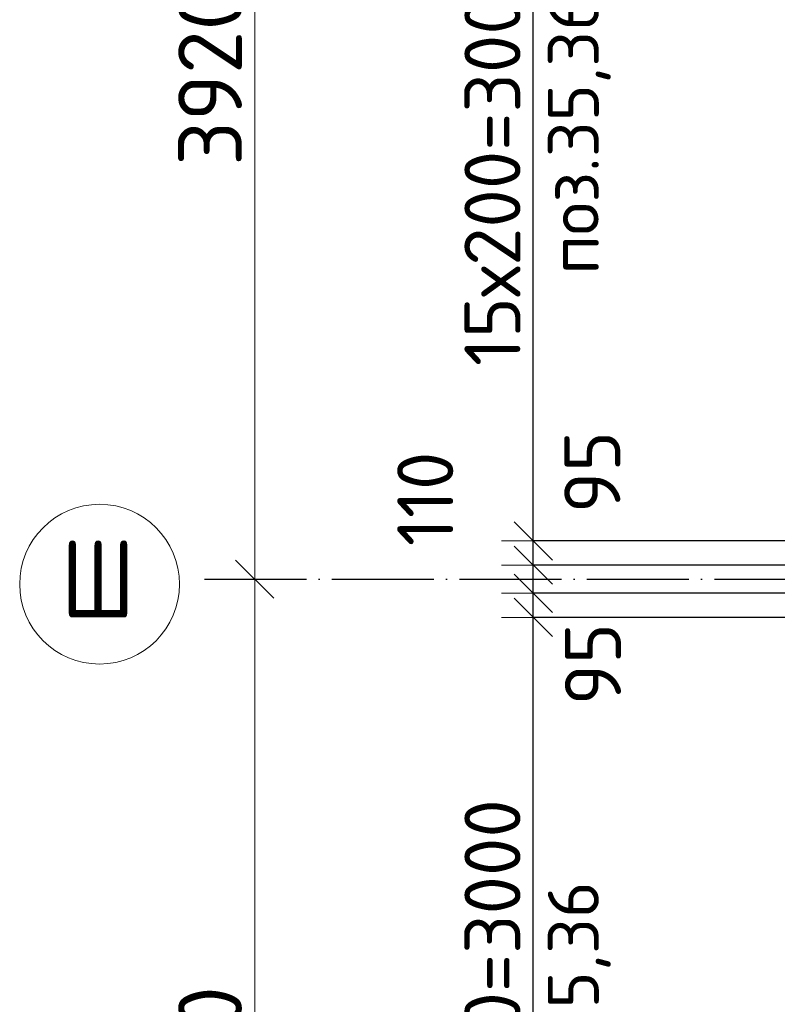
# Model space of a CAD drawing. Header units: millimetres. Extents: x -3725 to 93325, y -74170 to 82591.
# Tile 44 of 140: x 56205 to 59177, y 25593 to 29455. Entities that reach past the tile are written whole.
import ezdxf

# ---------------------------------------------------------------- set-up
doc = ezdxf.new("R2010")
doc.units = ezdxf.units.MM
doc.header["$PDMODE"] = 65
for name, pattern in [('______11', [500, 400, -50, 0, -50]), ('______3', [500, 400, -100]), ('______5', [1100, 800, -100, 100, -100])]:
    doc.linetypes.add(name, pattern=pattern)
for name, color, linetype, lineweight in [('Standard', 7, 'Continuous', 25), ('Балка_ общее', 7, '______3', 13), ('Размерная линия_ общее', 7, 'Continuous', 13)]:
    doc.layers.add(name, color=color, linetype=linetype, lineweight=lineweight)
doc.layers.add('Осевая линия_ общее', color=7, linetype='______5', lineweight=13, true_color=0xa0a0a0)
doc.styles.add('ISOCPEUR', font='ISOCPEUR')
doc.dimstyles.new('DIMSTYLE_3', dxfattribs={"dimtxt": 220, "dimasz": 250, "dimexe": 0, "dimexo": 0, "dimgap": 110, "dimtad": 2, "dimdec": 0, "dimrnd": 5, "dimzin": 12, "dimdsep": 46, "dimtxsty": 'ISOCPEUR', "dimblk1": 'ALL_ML_STRICH', "dimblk2": 'ALL_ML_STRICH', "dimsah": 1, "dimcen": 0, "dimclrd": 7, "dimclre": 256, "dimclrt": 7, "dimadec": 0, "dimazin": 0, "dimtfac": 1, "dimtdec": 0, "dimtix": 1, "dimtmove": 2, "dimatfit": 3, "dimfxl": 0, "dimtzin": 0, "dimlwd": 0, "dimlwe": -3, "dimarcsym": 0})
doc.dimstyles.new('DIMSTYLE_5', dxfattribs={"dimtxt": 220, "dimasz": 250, "dimexe": 0, "dimexo": 0, "dimgap": 110, "dimtad": 2, "dimdec": 0, "dimrnd": 5, "dimzin": 12, "dimdsep": 46, "dimtxsty": 'ISOCPEUR', "dimblk1": 'ALL_ML_STRICH', "dimblk2": 'ALL_ML_STRICH', "dimsah": 1, "dimcen": 0, "dimclrd": 7, "dimclre": 256, "dimclrt": 7, "dimadec": 0, "dimazin": 0, "dimtfac": 1, "dimtdec": 0, "dimtix": 1, "dimtmove": 2, "dimatfit": 3, "dimfxl": 0, "dimtvp": 1.2, "dimtzin": 0, "dimlwd": 0, "dimlwe": -3, "dimarcsym": 0})
doc.dimstyles.new('DIMSTYLE_7', dxfattribs={"dimtxt": 250, "dimasz": 250, "dimexe": 0, "dimexo": 0, "dimgap": 125, "dimtad": 2, "dimdec": 0, "dimrnd": 5, "dimzin": 12, "dimdsep": 46, "dimtxsty": 'ISOCPEUR', "dimblk1": 'ALL_ML_STRICH', "dimblk2": 'ALL_ML_STRICH', "dimsah": 1, "dimcen": 0, "dimclrd": 7, "dimclre": 256, "dimclrt": 7, "dimadec": 0, "dimazin": 0, "dimtfac": 1, "dimtdec": 0, "dimtix": 1, "dimtmove": 2, "dimatfit": 3, "dimfxl": 0, "dimtzin": 0, "dimlwd": 0, "dimlwe": -3, "dimarcsym": 0})
doc.dimstyles.new('DIMSTYLE_9', dxfattribs={"dimtxt": 220, "dimasz": 250, "dimexe": 0, "dimexo": 0, "dimgap": 110, "dimtad": 0, "dimdec": 0, "dimrnd": 5, "dimzin": 12, "dimdsep": 46, "dimtxsty": 'ISOCPEUR', "dimblk1": 'ALL_ML_STRICH', "dimblk2": 'ALL_ML_STRICH', "dimsah": 1, "dimcen": 0, "dimclrd": 7, "dimclre": 256, "dimclrt": 7, "dimadec": 0, "dimazin": 0, "dimtfac": 1, "dimtdec": 0, "dimtix": 1, "dimtmove": 2, "dimatfit": 3, "dimfxl": 0, "dimtvp": 1.2, "dimtzin": 0, "dimlwd": 0, "dimlwe": -3, "dimarcsym": 0})

# ---------------------------------------------------------------- blocks, each defined once
blk = doc.blocks.new('ALL_ML_STRICH')
at = {"color": 0, "linetype": 'ByBlock', "lineweight": -2}
for p, q in [((0, -0.5), (0, 0.5)), ((-0.3, -0.3), (0.3, 0.3)), ((-1, 0), (0.5, 0))]:
    blk.add_line(p, q, dxfattribs=at)
blk = doc.blocks.new('*D323')
at = {"layer": 'DEFPOINTS', "color": 7, "linetype": 'Continuous', "lineweight": 13, "transparency": 33554687}
for p in [(57166.9, 27260), (57126.9, 23340), (59425.8, 23340)]:
    blk.add_point(p, dxfattribs=at)
at = {"layer": 'Балка_ общее', "color": 251, "linetype": 'Continuous', "lineweight": -2, "true_color": 0x656565, "transparency": 33554687}
for p, q in [((57176.9, 27260), (57126.9, 27260)), ((59415.8, 23340), (57126.9, 23340))]:
    blk.add_line(p, q, dxfattribs=at)
at = {"layer": 'Балка_ общее', "color": 7, "linetype": 'Continuous', "lineweight": -2, "transparency": 33554687}
blk.add_line((57126.9, 23340), (57126.9, 27260), dxfattribs=at)
at = {"layer": 'Балка_ общее', "color": 7, "linetype": 'Continuous', "lineweight": 13, "transparency": 33554687, "xscale": 250, "yscale": 250, "zscale": 250}
for p, rotation in [((57126.9, 27260), 90), ((57126.9, 23340), 270)]:
    blk.add_blockref('ALL_ML_STRICH', p, dxfattribs=dict(at, rotation=rotation))
at = {"layer": 'Балка_ общее', "color": 7, "linetype": 'Continuous', "lineweight": 13, "transparency": 33554687, "insert": (56951.9, 25312.5), "char_height": 250, "width": 1000, "attachment_point": 5, "rotation": 90, "style": 'ISOCPEUR'}
blk.add_mtext('\\A1;{3920}', dxfattribs=at)
blk = doc.blocks.new('*D324')
at = {"layer": 'DEFPOINTS', "color": 7, "linetype": 'Continuous', "lineweight": 13, "transparency": 33554687}
for p in [(59293.5, 31180), (57126.9, 27260), (57166.9, 27260)]:
    blk.add_point(p, dxfattribs=at)
at = {"layer": 'Балка_ общее', "color": 251, "linetype": 'Continuous', "lineweight": -2, "true_color": 0x656565, "transparency": 33554687}
for p, q in [((59283.5, 31180), (57126.9, 31180)), ((57176.9, 27260), (57126.9, 27260))]:
    blk.add_line(p, q, dxfattribs=at)
at = {"layer": 'Балка_ общее', "color": 7, "linetype": 'Continuous', "lineweight": -2, "transparency": 33554687}
blk.add_line((57126.9, 27260), (57126.9, 31180), dxfattribs=at)
at = {"layer": 'Балка_ общее', "color": 7, "linetype": 'Continuous', "lineweight": 13, "transparency": 33554687, "xscale": 250, "yscale": 250, "zscale": 250}
for p, rotation in [((57126.9, 31180), 90), ((57126.9, 27260), 270)]:
    blk.add_blockref('ALL_ML_STRICH', p, dxfattribs=dict(at, rotation=rotation))
at = {"layer": 'Балка_ общее', "color": 7, "linetype": 'Continuous', "lineweight": 13, "transparency": 33554687, "insert": (56951.9, 29232.5), "char_height": 250, "width": 1000, "attachment_point": 5, "rotation": 90, "style": 'ISOCPEUR'}
blk.add_mtext('\\A1;{3920}', dxfattribs=at)
blk = doc.blocks.new('*D342')
at = {"layer": 'DEFPOINTS', "color": 7, "linetype": 'Continuous', "lineweight": 13, "transparency": 33554687}
for p in [(61045, 27110), (58219.7, 24110), (61045, 24110)]:
    blk.add_point(p, dxfattribs=at)
at = {"layer": 'Размерная линия_ общее', "color": 253, "linetype": 'Continuous', "lineweight": -2, "true_color": 0xa0a0a0, "transparency": 33554687}
for p, q in [((61025, 27110), (58219.7, 27110)), ((61025, 24110), (58219.7, 24110))]:
    blk.add_line(p, q, dxfattribs=at)
at = {"layer": 'Размерная линия_ общее', "color": 7, "linetype": 'Continuous', "lineweight": -2, "transparency": 33554687}
blk.add_line((58219.7, 24110), (58219.7, 27110), dxfattribs=at)
at = {"layer": 'Размерная линия_ общее', "color": 7, "linetype": 'Continuous', "lineweight": 13, "transparency": 33554687, "xscale": 250, "yscale": 250, "zscale": 250}
for p, rotation in [((58219.7, 27110), 90), ((58219.7, 24110), 270)]:
    blk.add_blockref('ALL_ML_STRICH', p, dxfattribs=dict(at, rotation=rotation))
at = {"layer": 'Размерная линия_ общее', "color": 7, "linetype": 'Continuous', "lineweight": 13, "transparency": 33554687, "insert": (57949.7, 24796), "char_height": 220, "width": 11, "attachment_point": 1, "rotation": 90, "line_spacing_factor": 0.60241, "style": 'ISOCPEUR'}
blk.add_mtext('15х200=3000', dxfattribs=at)
blk = doc.blocks.new('*D343')
at = {"layer": 'DEFPOINTS', "color": 7, "linetype": 'Continuous', "lineweight": 13, "transparency": 33554687}
for p in [(61045, 27205), (58219.7, 27110), (61045, 27110)]:
    blk.add_point(p, dxfattribs=at)
at = {"layer": 'Размерная линия_ общее', "color": 253, "linetype": 'Continuous', "lineweight": -2, "true_color": 0xa0a0a0, "transparency": 33554687}
for p, q in [((61025, 27205), (58219.7, 27205)), ((61025, 27110), (58219.7, 27110))]:
    blk.add_line(p, q, dxfattribs=at)
at = {"layer": 'Размерная линия_ общее', "color": 7, "linetype": 'Continuous', "lineweight": -2, "transparency": 33554687}
blk.add_line((58219.7, 27110), (58219.7, 27205), dxfattribs=at)
at = {"layer": 'Размерная линия_ общее', "color": 7, "linetype": 'Continuous', "lineweight": 13, "transparency": 33554687, "xscale": 250, "yscale": 250, "zscale": 250}
for p, rotation in [((58219.7, 27110), 270), ((58219.7, 27205), 90)]:
    blk.add_blockref('ALL_ML_STRICH', p, dxfattribs=dict(at, rotation=rotation))
at = {"layer": 'Размерная линия_ общее', "color": 7, "linetype": 'Continuous', "lineweight": 13, "transparency": 33554687, "insert": (58453.9, 26926.9), "char_height": 220, "width": 440, "attachment_point": 5, "rotation": 90, "style": 'ISOCPEUR'}
blk.add_mtext('\\A1;{95}', dxfattribs=at)
blk = doc.blocks.new('*D344')
at = {"layer": 'DEFPOINTS', "color": 7, "linetype": 'Continuous', "lineweight": 13, "transparency": 33554687}
for p in [(61045, 27315), (58219.7, 27205), (61045, 27205)]:
    blk.add_point(p, dxfattribs=at)
at = {"layer": 'Размерная линия_ общее', "color": 253, "linetype": 'Continuous', "lineweight": -2, "true_color": 0xa0a0a0, "transparency": 33554687}
for p, q in [((61025, 27315), (58219.7, 27315)), ((61025, 27205), (58219.7, 27205))]:
    blk.add_line(p, q, dxfattribs=at)
at = {"layer": 'Размерная линия_ общее', "color": 7, "linetype": 'Continuous', "lineweight": -2, "transparency": 33554687}
blk.add_line((58219.7, 27205), (58219.7, 27315), dxfattribs=at)
at = {"layer": 'Размерная линия_ общее', "color": 7, "linetype": 'Continuous', "lineweight": 13, "transparency": 33554687, "xscale": 250, "yscale": 250, "zscale": 250}
for p, rotation in [((58219.7, 27205), 270), ((58219.7, 27315), 90)]:
    blk.add_blockref('ALL_ML_STRICH', p, dxfattribs=dict(at, rotation=rotation))
at = {"layer": 'Размерная линия_ общее', "color": 7, "linetype": 'Continuous', "lineweight": 13, "transparency": 33554687, "insert": (57796.1, 27575), "char_height": 220, "width": 660, "attachment_point": 5, "rotation": 90, "style": 'ISOCPEUR'}
blk.add_mtext('\\A1;{110}', dxfattribs=at)
blk = doc.blocks.new('*D345')
at = {"layer": 'DEFPOINTS', "color": 7, "linetype": 'Continuous', "lineweight": 13, "transparency": 33554687}
for p in [(61045, 27410), (58219.7, 27315), (61045, 27315)]:
    blk.add_point(p, dxfattribs=at)
at = {"layer": 'Размерная линия_ общее', "color": 253, "linetype": 'Continuous', "lineweight": -2, "true_color": 0xa0a0a0, "transparency": 33554687}
for p, q in [((61025, 27410), (58219.7, 27410)), ((61025, 27315), (58219.7, 27315))]:
    blk.add_line(p, q, dxfattribs=at)
at = {"layer": 'Размерная линия_ общее', "color": 7, "linetype": 'Continuous', "lineweight": -2, "transparency": 33554687}
blk.add_line((58219.7, 27315), (58219.7, 27410), dxfattribs=at)
at = {"layer": 'Размерная линия_ общее', "color": 7, "linetype": 'Continuous', "lineweight": 13, "transparency": 33554687, "xscale": 250, "yscale": 250, "zscale": 250}
for p, rotation in [((58219.7, 27315), 270), ((58219.7, 27410), 90)]:
    blk.add_blockref('ALL_ML_STRICH', p, dxfattribs=dict(at, rotation=rotation))
at = {"layer": 'Размерная линия_ общее', "color": 7, "linetype": 'Continuous', "lineweight": 13, "transparency": 33554687, "insert": (58451.3, 27680.4), "char_height": 220, "width": 440, "attachment_point": 5, "rotation": 90, "style": 'ISOCPEUR'}
blk.add_mtext('\\A1;{95}', dxfattribs=at)
blk = doc.blocks.new('*D346')
at = {"layer": 'DEFPOINTS', "color": 7, "linetype": 'Continuous', "lineweight": 13, "transparency": 33554687}
for p in [(61045, 30410), (58219.7, 27410), (61045, 27410)]:
    blk.add_point(p, dxfattribs=at)
at = {"layer": 'Размерная линия_ общее', "color": 253, "linetype": 'Continuous', "lineweight": -2, "true_color": 0xa0a0a0, "transparency": 33554687}
for p, q in [((61025, 30410), (58219.7, 30410)), ((61025, 27410), (58219.7, 27410))]:
    blk.add_line(p, q, dxfattribs=at)
at = {"layer": 'Размерная линия_ общее', "color": 7, "linetype": 'Continuous', "lineweight": -2, "transparency": 33554687}
blk.add_line((58219.7, 27410), (58219.7, 30410), dxfattribs=at)
at = {"layer": 'Размерная линия_ общее', "color": 7, "linetype": 'Continuous', "lineweight": 13, "transparency": 33554687, "xscale": 250, "yscale": 250, "zscale": 250}
for p, rotation in [((58219.7, 30410), 90), ((58219.7, 27410), 270)]:
    blk.add_blockref('ALL_ML_STRICH', p, dxfattribs=dict(at, rotation=rotation))
at = {"layer": 'Размерная линия_ общее', "color": 7, "linetype": 'Continuous', "lineweight": 13, "transparency": 33554687, "insert": (57949.7, 28096), "char_height": 220, "width": 11, "attachment_point": 1, "rotation": 90, "line_spacing_factor": 0.60241, "style": 'ISOCPEUR'}
blk.add_mtext('15х200=3000', dxfattribs=at)
blk = doc.blocks.new('СЛОЖНЫЙ_ОБЪЕКТ_6')
at = {"layer": 'Осевая линия_ общее', "color": 253, "linetype": '______11', "lineweight": -3, "true_color": 0xa0a0a0, "transparency": 33554687}
blk.add_line((56930, 27260), (76830, 27260), dxfattribs=at)
at = {"layer": 'Осевая линия_ общее', "color": 7, "linetype": 'Continuous', "lineweight": 13, "transparency": 33554687}
blk.add_circle((56518.4, 27240.5), 313.4, dxfattribs=at)
at = {"layer": 'Осевая линия_ общее', "color": 7, "linetype": 'Continuous', "lineweight": 13, "transparency": 33554687, "insert": (56368.4, 27110), "char_height": 300, "width": 425, "attachment_point": 7, "style": 'ISOCPEUR'}
blk.add_mtext('\\W0.83;Ш', dxfattribs=at)
at = {"layer": 'Балка_ общее', "color": 7, "linetype": 'Continuous', "lineweight": 13, "transparency": 33554687}
for base, p1, p2, picture, middle in [((57126.9, 31180), (57176.9, 27260), (59283.5, 31180), '*D324', (56951.9, 29232.5)), ((57126.9, 27260), (59415.8, 23340), (57176.9, 27260), '*D323', (56951.9, 25312.5))]:
    dim = blk.add_linear_dim(base=base, p1=p1, p2=p2, angle=90, dimstyle='DIMSTYLE_7', override={"dimpost": '<>', "dimclrd": 7, "dimclre": 251, "dimclrt": 7, "dimlwd": 0, "dimlwe": 65533}, dxfattribs=at)
    dim.commit()
    dim.dimension.update_dxf_attribs({"geometry": picture, "text_midpoint": middle, "dimtype": 160})

msp = doc.modelspace()

# ---------------------------------------------------------------- block references
at = {"layer": 'Балка_ общее', "color": 7, "linetype": 'Continuous', "lineweight": 13, "transparency": 33554687}
msp.add_blockref('СЛОЖНЫЙ_ОБЪЕКТ_6', (0, 0), dxfattribs=at)

# ---------------------------------------------------------------- texts
at = {"layer": 'Standard', "color": 7, "linetype": 'Continuous', "lineweight": 13, "transparency": 33554687, "char_height": 200, "width": 1196.491, "attachment_point": 5, "rotation": 90, "style": 'ISOCPEUR'}
for insert in [(58400.4, 29005.3), (58400.4, 25525.3)]:
    msp.add_mtext('\\A1;{\\fISOCPEUR|i0|b0;\\H200.000000;\\W1.000000;\\C7;поз.35,36}\\P', dxfattribs=dict(at, insert=insert))

# ---------------------------------------------------------------- dimensions: what is measured, and where the dimension line sits
at = {"layer": 'Размерная линия_ общее', "color": 7, "linetype": 'Continuous', "lineweight": 13, "transparency": 33554687}
for base, p1, p2, picture, middle in [((58219.7, 30410), (61025, 27410), (61025, 30410), '*D346', (58109.7, 28910)), ((58219.7, 27110), (61025, 24110), (61025, 27110), '*D342', (58109.7, 25610))]:
    dim = msp.add_linear_dim(base=base, p1=p1, p2=p2, angle=90, text='15х200=3000', dimstyle='DIMSTYLE_3', override={"dimpost": '<>', "dimclrd": 7, "dimclre": 253, "dimclrt": 7, "dimlwd": 0, "dimlwe": 65533}, dxfattribs=at)
    dim.commit()
    dim.dimension.update_dxf_attribs({"geometry": picture, "text_midpoint": middle, "dimtype": 160})
for base, p1, p2, dimstyle, picture, middle in [((58219.7, 27315), (61025, 27205), (61025, 27315), 'DIMSTYLE_5', '*D344', (57796.1, 27575)), ((58219.7, 27410), (61025, 27315), (61025, 27410), 'DIMSTYLE_9', '*D345', (58451.3, 27680.4)), ((58219.7, 27205), (61025, 27110), (61025, 27205), 'DIMSTYLE_9', '*D343', (58453.9, 26926.9))]:
    dim = msp.add_linear_dim(base=base, p1=p1, p2=p2, angle=90, dimstyle=dimstyle, override={"dimpost": '<>', "dimclrd": 7, "dimclre": 253, "dimclrt": 7, "dimlwd": 0, "dimlwe": 65533}, dxfattribs=at)
    dim.commit()
    dim.dimension.update_dxf_attribs({"geometry": picture, "text_midpoint": middle, "dimtype": 160})

doc.saveas('drawing.dxf')
